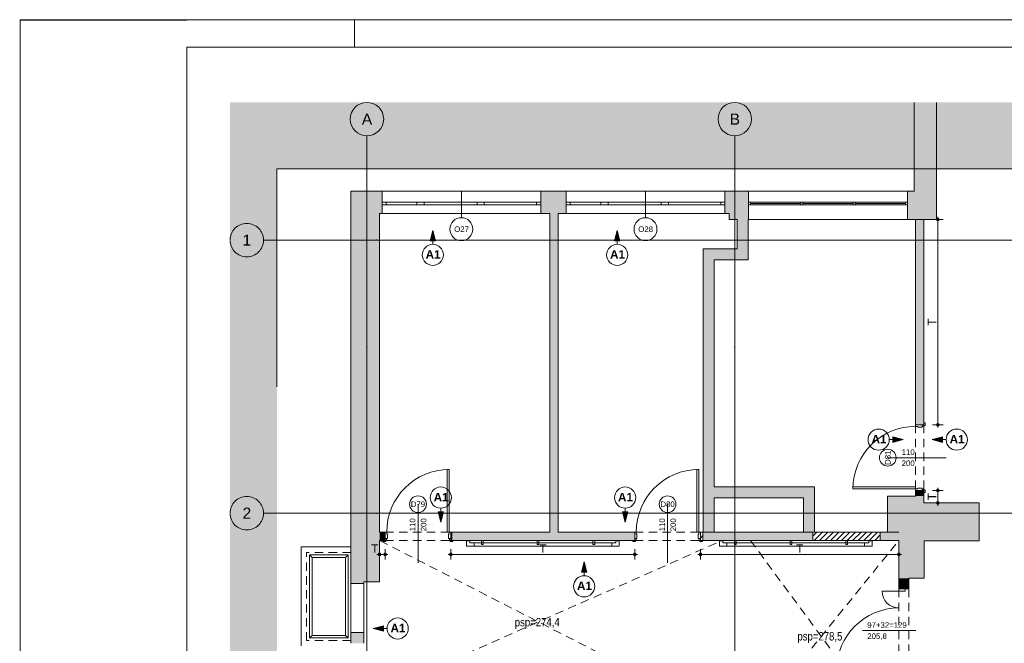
# Paper-space layout 'A-51 WYKOŃCZENIA ŚCIAN - PIĘTRO 6' of a CAD drawing. Header units: millimetres. Extents: x 0 to 420, y 0 to 297.
# Tile 3 of 11: x 0 to 177, y 185 to 297. Entities that reach past the tile are written whole.
import ezdxf
from ezdxf.xclip import XClip

# ---------------------------------------------------------------- set-up
doc = ezdxf.new("R2010")
doc.units = ezdxf.units.MM
doc.header["$MEASUREMENT"] = 0
doc.header["$XCLIPFRAME"] = 0
for name, pattern in [('DASHDOTX2', [1000, 500, -250, 0, -250]), ('Przer. długie kreski', [2.5, 1.5, -1]), ('PRZERYWANA_DU_A', [550, 350, -200])]:
    doc.linetypes.add(name, pattern=pattern)
for name, color, linetype, lineweight in [('0_Nr_pióra__2', 8, 'Continuous', 13), ('A__OKŁADZINY ŚCIAN_Nr_pióra__1', 7, 'Continuous', 20), ('A_Arkusz_Nr_pióra__1', 7, 'Continuous', 20), ('A_ściany proj_Nr_pióra__1', 7, 'Continuous', 20), ('A_ściany_Nr_pióra__1', 7, 'Continuous', 20), ('Drzwi Archicad_Nr_pióra__1', 7, 'Continuous', 20), ('Drzwi Archicad_Nr_pióra__3', 252, 'Continuous', 13), ('FLUID-NP2_Nr_pióra__3', 252, 'Continuous', 13), ('FLUID-NP2_Nr_pióra__5', 250, 'Continuous', 18), ('Okna Archicada_Nr_pióra__3', 252, 'Continuous', 13), ('Znaczniki drzwi Archicada_Nr_pióra__3', 252, 'Continuous', 13), ('Znaczniki okien Archicada_Nr_pióra__3', 252, 'Continuous', 13)]:
    doc.layers.add(name, color=color, linetype=linetype, lineweight=lineweight)
for name, color, linetype in [('A__OKŁADZINY ŚCIAN', 7, 'Continuous'), ('A_podrys', 7, 'Continuous'), ('A_ściany', 7, 'Continuous'), ('A_ściany proj', 7, 'Continuous')]:
    doc.layers.add(name, color=color, linetype=linetype)
for name, color, linetype, lineweight, true_color in [('A__OKŁADZINY ŚCIAN_Nr_pióra__7', 7, 'Continuous', 18, 0x171717), ('A_Arkusz_Nr_pióra__237', 7, 'Continuous', 5, 0x343434), ('A_osie_Nr_pióra__16', 7, 'Continuous', 5, 0x0f0f0f), ('A_osie_Nr_pióra__76', 7, 'Continuous', 5, 0x2d2d2d), ('A_sufit_Nr_pióra__4', 7, 'Continuous', 18, 0x4b4b4b), ('A_ściany_Nr_pióra__10', 7, 'Continuous', 13, 0x4b4b4b), ('A_ściany_Nr_pióra__19', 7, 'Continuous', 5, 0x191919), ('AR ODBOJOPORĘCZ_Nr_pióra__10', 7, 'Continuous', 13, 0x4b4b4b), ('FLUID-NP2_Nr_pióra__14', 7, 'Continuous', 5, 0x1e1e1e), ('Okna Archicada_Nr_pióra__19', 7, 'Continuous', 5, 0x191919)]:
    doc.layers.add(name, color=color, linetype=linetype, lineweight=lineweight, true_color=true_color)
doc.styles.add('STYL_AUTOMATYCZNY_1', font='arial.ttf')
doc.styles.add('STYL_AUTOMATYCZNY_2', font='ARIALN.TTF')
doc.styles.add('STYL_AUTOMATYCZNY_3', font='arial.ttf')
doc.styles.add('STYL_AUTOMATYCZNY_4', font='arial.ttf')
doc.styles.add('STYL_AUTOMATYCZNY_5', font='arial.ttf')
pattern_1 = [(45, (-1581.088, -272.6224), (-0.49497475, 0.49497475), [])]

# ---------------------------------------------------------------- blocks, each defined once
blk = doc.blocks.new('Rysunek_1_1', base_point=(-1581.09, -272.62))
at = {"linetype": 'Continuous', "lineweight": 0, "true_color": 0x484848}
blk.add_hatch(color=251, dxfattribs=at).paths.add_polyline_path([(37.65, 106.45), (46.04, 106.45), (46.04, 270.26), (203.1, 270.26), (203.1, 201.45), (288.1, 201.45), (288.1, 282.16), (37.65, 282.16)])
at = {"layer": 'A__OKŁADZINY ŚCIAN', "linetype": 'Continuous', "lineweight": 0, "true_color": 0x171717}
for points in [[(164.4, 261.14), (164.42, 261.05), (164.47, 260.97), (164.55, 260.91), (164.65, 260.89), (164.74, 260.91), (164.82, 260.97), (164.88, 261.05), (164.9, 261.14), (164.88, 261.24), (164.82, 261.32), (164.74, 261.37), (164.65, 261.39), (164.55, 261.37), (164.47, 261.32), (164.42, 261.24)], [(164.4, 224.31), (164.42, 224.22), (164.47, 224.14), (164.55, 224.08), (164.65, 224.06), (164.74, 224.08), (164.82, 224.14), (164.88, 224.22), (164.9, 224.31), (164.88, 224.41), (164.82, 224.49), (164.74, 224.54), (164.65, 224.56), (164.55, 224.54), (164.47, 224.49), (164.42, 224.41)], [(164.4, 212.51), (164.42, 212.42), (164.47, 212.34), (164.55, 212.28), (164.65, 212.26), (164.74, 212.28), (164.82, 212.34), (164.88, 212.42), (164.9, 212.51), (164.88, 212.61), (164.82, 212.69), (164.74, 212.74), (164.65, 212.76), (164.55, 212.74), (164.47, 212.69), (164.42, 212.61)], [(164.4, 210.29), (164.42, 210.2), (164.47, 210.12), (164.55, 210.06), (164.65, 210.04), (164.74, 210.06), (164.82, 210.12), (164.88, 210.2), (164.9, 210.29), (164.88, 210.39), (164.82, 210.47), (164.74, 210.52), (164.65, 210.54), (164.55, 210.52), (164.47, 210.47), (164.42, 210.39)], [(64.23, 201.06), (64.25, 200.97), (64.3, 200.88), (64.38, 200.83), (64.48, 200.81), (64.57, 200.83), (64.65, 200.88), (64.71, 200.97), (64.73, 201.06), (64.71, 201.16), (64.65, 201.24), (64.57, 201.29), (64.48, 201.31), (64.38, 201.29), (64.3, 201.24), (64.25, 201.16)], [(65.22, 201.06), (65.24, 200.97), (65.3, 200.88), (65.38, 200.83), (65.47, 200.81), (65.57, 200.83), (65.65, 200.88), (65.71, 200.97), (65.72, 201.06), (65.71, 201.16), (65.65, 201.24), (65.57, 201.29), (65.47, 201.31), (65.38, 201.29), (65.3, 201.24), (65.24, 201.16)], [(77.02, 201.06), (77.04, 200.97), (77.1, 200.88), (77.18, 200.83), (77.27, 200.81), (77.37, 200.83), (77.45, 200.88), (77.51, 200.97), (77.52, 201.06), (77.51, 201.16), (77.45, 201.24), (77.37, 201.29), (77.27, 201.31), (77.18, 201.29), (77.1, 201.24), (77.04, 201.16)], [(110.01, 201.06), (110.03, 200.97), (110.09, 200.88), (110.17, 200.83), (110.26, 200.81), (110.36, 200.83), (110.44, 200.88), (110.5, 200.97), (110.51, 201.06), (110.5, 201.16), (110.44, 201.24), (110.36, 201.29), (110.26, 201.31), (110.17, 201.29), (110.09, 201.24), (110.03, 201.16)], [(121.81, 201.06), (121.83, 200.97), (121.89, 200.88), (121.97, 200.83), (122.06, 200.81), (122.16, 200.83), (122.24, 200.88), (122.3, 200.97), (122.31, 201.06), (122.3, 201.16), (122.24, 201.24), (122.16, 201.29), (122.06, 201.31), (121.97, 201.29), (121.89, 201.24), (121.83, 201.16)], [(157.39, 201.06), (157.41, 200.97), (157.47, 200.88), (157.55, 200.83), (157.64, 200.81), (157.74, 200.83), (157.82, 200.88), (157.88, 200.97), (157.89, 201.06), (157.88, 201.16), (157.82, 201.24), (157.74, 201.29), (157.64, 201.31), (157.55, 201.29), (157.47, 201.24), (157.41, 201.16)]]:
    blk.add_hatch(color=250, dxfattribs=at).paths.add_polyline_path(points)
at = {"layer": 'A__OKŁADZINY ŚCIAN', "linetype": 'Continuous', "lineweight": 0, "true_color": 0x000000}
for points in [[(74.03, 259.2), (73.53, 257.33), (74.53, 257.33)], [(107.11, 259.2), (106.61, 257.33), (107.61, 257.33)], [(158.43, 221.65), (156.57, 222.15), (156.57, 221.15)], [(163.64, 221.65), (165.5, 221.15), (165.5, 222.15)], [(75.46, 206.84), (75.96, 208.71), (74.96, 208.71)], [(108.54, 206.84), (109.04, 208.71), (108.04, 208.71)], [(101.18, 199.73), (100.68, 197.87), (101.68, 197.87)], [(63.32, 187.76), (65.18, 187.26), (65.18, 188.26)]]:
    blk.add_hatch(color=18, dxfattribs=at).paths.add_polyline_path(points)
at = {"layer": 'A_ściany', "linetype": 'Continuous', "lineweight": 0, "true_color": 0x000000}
for points in [[(164.4, 282.16), (160.4, 282.16), (160.4, 266.26), (164.4, 261.14)], [(59.34, 266.26), (59.34, 196.16), (64.48, 196.16), (64.48, 262.21)], [(59.34, 266.26), (64.48, 262.21), (64.91, 262.21), (64.91, 266.26)], [(93.41, 266.26), (93.41, 262.21), (97.94, 262.21), (97.94, 266.26)], [(127.2, 266.26), (126.44, 266.26), (126.44, 262.21), (127.2, 262.21)], [(127.2, 266.26), (127.2, 261.14), (130.66, 261.14), (130.66, 266.26)], [(159.22, 266.26), (159.22, 261.14), (164.4, 261.14), (160.4, 266.26)], [(96.51, 205.06), (96.51, 262.21), (95.01, 262.21), (95.01, 205.06)], [(128.64, 261.14), (128.64, 255.9), (130.63, 253.9), (130.63, 261.14)], [(160.66, 224.31), (162.16, 224.31), (162.16, 261.14), (160.66, 261.14)], [(128.64, 255.9), (122.51, 255.9), (124.51, 253.9), (130.63, 253.9)], [(122.51, 255.9), (122.51, 205.06), (124.51, 205.06), (124.51, 253.9)], [(124.51, 211.21), (140.52, 211.21), (142.51, 213.2), (124.51, 213.2)], [(140.52, 211.21), (140.52, 205.07), (142.51, 205.07), (142.51, 213.2)], [(160.66, 211.51), (162.16, 211.51), (162.16, 212.51), (160.66, 212.51)], [(155.61, 211.51), (155.61, 205.06), (157.64, 205.06), (157.64, 196.77), (162.18, 196.77), (162.18, 203.51), (172.06, 203.51), (172.06, 210.29), (162.16, 210.29), (162.16, 211.51)], [(64.48, 205.06), (64.48, 203.56), (65.47, 203.56), (65.47, 205.06)], [(77.47, 205.06), (77.47, 203.56), (110.26, 203.56), (110.26, 205.06)], [(142.21, 205.06), (122.5, 205.06), (122.5, 203.56), (142.21, 203.56)], [(157.64, 205.06), (154.31, 205.06), (154.31, 203.56), (157.64, 203.56)], [(61.64, 196.16), (59.34, 196.16), (59.34, 195.82), (60.64, 195.82), (61.64, 195.82)], [(157.64, 196.77), (157.64, 194.86), (159.44, 194.86), (159.44, 196.77)], [(59.34, 185.1), (61.64, 185.1), (61.64, 187.02), (60.64, 187.02), (59.34, 187.02)]]:
    blk.add_hatch(color=18, dxfattribs=at).paths.add_polyline_path(points)
at = {"layer": 'A_ściany proj', "linetype": 'Continuous', "lineweight": 0, "true_color": 0x000000}
h = blk.add_hatch(dxfattribs=at)
h.set_pattern_fill('bloczki_ceramiczne_0001', color=18, style=0, pattern_type=2)
h.set_pattern_definition(pattern_1)
h.paths.add_polyline_path([(77.27, 203.56), (77.47, 203.56), (77.47, 205.06), (77.27, 205.06)])
h = blk.add_hatch(dxfattribs=at)
h.set_pattern_fill('bloczki_ceramiczne_0001', color=18, style=0, pattern_type=2)
h.set_pattern_definition(pattern_1)
h.paths.add_polyline_path([(122.06, 203.56), (122.5, 203.56), (122.5, 205.06), (122.06, 205.06)])
h = blk.add_hatch(dxfattribs=at)
h.set_pattern_fill('bloczki_ceramiczne_0001', color=18, style=0, pattern_type=2)
h.set_pattern_definition(pattern_1)
h.paths.add_polyline_path([(142.21, 203.56), (154.31, 203.56), (154.31, 205.06), (142.21, 205.06)])
at = {"layer": '0_Nr_pióra__2', "color": 8, "linetype": 'PRZERYWANA_DU_A', "lineweight": 13, "flags": 128}
blk.add_lwpolyline([(288.1, 201.45), (203.1, 201.45), (203.1, 270.26), (46.04, 270.26), (46.04, 106.45)], dxfattribs=at)
at = {"layer": 'A__OKŁADZINY ŚCIAN_Nr_pióra__1', "color": 7, "linetype": 'Continuous', "lineweight": 20}
for p, q in [((74.03, 259.2), (73.53, 257.33)), ((74.03, 259.2), (74.53, 257.33)), ((107.11, 259.2), (106.61, 257.33)), ((107.11, 259.2), (107.61, 257.33)), ((74.53, 257.33), (73.53, 257.33)), ((74.03, 256.7), (74.03, 257.33)), ((107.61, 257.33), (106.61, 257.33)), ((107.11, 256.7), (107.11, 257.33)), ((155.93, 221.65), (156.57, 221.65)), ((156.57, 221.15), (156.57, 222.15)), ((158.43, 221.65), (156.57, 222.15)), ((158.43, 221.65), (156.57, 221.15)), ((163.64, 221.65), (165.5, 222.15)), ((163.64, 221.65), (165.5, 221.15)), ((165.5, 222.15), (165.5, 221.15)), ((166.14, 221.65), (165.5, 221.65)), ((74.96, 208.71), (75.96, 208.71)), ((75.46, 206.84), (74.96, 208.71)), ((75.46, 209.34), (75.46, 208.71)), ((75.46, 206.84), (75.96, 208.71)), ((108.04, 208.71), (109.04, 208.71)), ((108.54, 206.84), (108.04, 208.71)), ((108.54, 209.34), (108.54, 208.71)), ((108.54, 206.84), (109.04, 208.71)), ((101.18, 199.73), (100.68, 197.87)), ((101.18, 199.73), (101.68, 197.87)), ((101.68, 197.87), (100.68, 197.87)), ((101.18, 197.23), (101.18, 197.87)), ((63.32, 187.76), (65.18, 188.26)), ((63.32, 187.76), (65.18, 187.26)), ((65.18, 188.26), (65.18, 187.26)), ((65.82, 187.76), (65.18, 187.76))]:
    blk.add_line(p, q, dxfattribs=at)
for centre in [(74.03, 254.8), (107.11, 254.8), (154.03, 221.65), (168.04, 221.65), (75.46, 211.25), (108.54, 211.25), (101.18, 195.33), (67.72, 187.76)]:
    blk.add_circle(centre, 1.9, dxfattribs=at)
at = {"layer": 'A__OKŁADZINY ŚCIAN_Nr_pióra__7', "color": 250, "linetype": 'Continuous', "lineweight": 18, "true_color": 0x171717}
for p, q in [((164.65, 261.39), (164.65, 261.64)), ((164.4, 261.14), (163.71, 261.14)), ((164.65, 224.56), (164.65, 260.89)), ((165.58, 261.14), (164.9, 261.14)), ((164.4, 224.31), (163.71, 224.31)), ((164.65, 223.81), (164.65, 224.06)), ((165.58, 224.31), (164.9, 224.31)), ((164.4, 212.51), (163.71, 212.51)), ((164.65, 212.76), (164.65, 213.01)), ((164.65, 210.54), (164.65, 212.26)), ((165.58, 212.51), (164.9, 212.51)), ((164.4, 210.29), (163.71, 210.29)), ((165.58, 210.29), (164.9, 210.29)), ((164.65, 209.79), (164.65, 210.04)), ((64.48, 201.31), (64.48, 202)), ((65.47, 201.31), (65.47, 202)), ((77.27, 201.31), (77.27, 202)), ((110.26, 201.31), (110.26, 202)), ((122.06, 201.31), (122.06, 202)), ((157.64, 201.31), (157.64, 202)), ((63.98, 201.06), (64.23, 201.06)), ((64.48, 200.12), (64.48, 200.81)), ((64.73, 201.06), (65.22, 201.06)), ((65.47, 200.12), (65.47, 200.81)), ((65.72, 201.06), (65.97, 201.06)), ((76.77, 201.06), (77.02, 201.06)), ((77.27, 200.12), (77.27, 200.81)), ((77.52, 201.06), (110.01, 201.06)), ((110.26, 200.12), (110.26, 200.81)), ((110.51, 201.06), (110.76, 201.06)), ((121.56, 201.06), (121.81, 201.06)), ((122.06, 200.12), (122.06, 200.81)), ((122.31, 201.06), (157.39, 201.06)), ((157.64, 200.12), (157.64, 200.81)), ((157.89, 201.06), (158.14, 201.06))]:
    blk.add_line(p, q, dxfattribs=at)
for centre in [(164.65, 261.14), (164.65, 224.31), (164.65, 212.51), (164.65, 210.29), (64.48, 201.06), (65.47, 201.06), (77.27, 201.06), (110.26, 201.06), (122.06, 201.06), (157.64, 201.06)]:
    blk.add_circle(centre, 0.25, dxfattribs=at)
at = {"layer": 'A_osie_Nr_pióra__16', "color": 250, "linetype": 'DASHDOTX2', "lineweight": 5, "true_color": 0x0f0f0f}
for p, q in [((62.21, 238.27), (62.21, 276.16)), ((128.21, 238.27), (128.21, 276.16)), ((63.9, 257.45), (43.65, 257.45)), ((288.1, 257.45), (63.9, 257.45)), ((63.9, 257.45), (63.9, 257.45)), ((62.21, 238.27), (62.21, 106.45)), ((128.21, 238.27), (128.21, 106.45)), ((63.9, 208.45), (43.65, 208.45)), ((288.1, 208.45), (63.9, 208.45)), ((63.9, 208.45), (63.9, 208.45))]:
    blk.add_line(p, q, dxfattribs=at)
for p in [(63.9, 257.45), (62.21, 238.27), (62.21, 238.27), (128.21, 238.27), (128.21, 238.27), (63.9, 208.45)]:
    blk.add_point(p, dxfattribs=at)
at = {"layer": 'A_osie_Nr_pióra__76', "color": 250, "linetype": 'Continuous', "lineweight": 5, "true_color": 0x2d2d2d}
for centre in [(62.21, 279.16), (128.21, 279.16), (40.65, 257.45), (40.65, 208.45)]:
    blk.add_circle(centre, 3, dxfattribs=at)
at = {"layer": 'A_sufit_Nr_pióra__4', "color": 251, "linetype": 'Przer. długie kreski', "lineweight": 18, "true_color": 0x4b4b4b}
for p, q in [((64.04, 176.13), (125.96, 203.56)), ((125.96, 172.03), (64.48, 203.56)), ((131.02, 170.61), (157.64, 203.56)), ((131.02, 203.56), (155.34, 170.61))]:
    blk.add_line(p, q, dxfattribs=at)
at = {"layer": 'A_ściany proj_Nr_pióra__1', "color": 7, "linetype": 'Continuous', "lineweight": 20, "flags": 128}
for points in [[(77.47, 205.06), (77.27, 205.06)], [(77.27, 205.06), (77.27, 203.56)], [(77.47, 203.56), (77.47, 205.06)], [(122.5, 205.06), (122.06, 205.06)], [(122.06, 205.06), (122.06, 203.56)], [(122.5, 203.56), (122.5, 205.06)], [(154.31, 205.06), (142.21, 205.06)], [(142.21, 205.06), (142.21, 203.56)], [(154.31, 203.56), (154.31, 205.06)], [(77.27, 203.56), (77.47, 203.56)], [(122.06, 203.56), (122.5, 203.56)], [(142.21, 203.56), (154.31, 203.56)]]:
    blk.add_lwpolyline(points, dxfattribs=at)
at = {"layer": 'A_ściany_Nr_pióra__1', "color": 7, "linetype": 'Continuous', "lineweight": 20}
for p, q in [((64.91, 266.26), (64.91, 264.26)), ((93.41, 266.26), (93.41, 264.26)), ((97.94, 266.26), (97.94, 264.26)), ((126.44, 266.26), (126.44, 264.26)), ((130.66, 261.14), (130.66, 266.26)), ((159.22, 261.14), (159.22, 266.26)), ((64.91, 264.26), (64.91, 263.76)), ((64.91, 263.76), (64.91, 262.21)), ((93.41, 264.26), (93.41, 263.76)), ((93.41, 263.76), (93.41, 262.21)), ((97.94, 264.26), (97.94, 263.76)), ((97.94, 263.76), (97.94, 262.21)), ((126.44, 264.26), (126.44, 263.76)), ((126.44, 263.76), (126.44, 262.21)), ((162.16, 224.31), (162.16, 224.68)), ((160.66, 224.31), (161.81, 224.31)), ((161.81, 224.31), (162.16, 224.31)), ((160.66, 212.51), (161.81, 212.51)), ((161.81, 212.51), (162.16, 212.51)), ((162.16, 212.51), (162.16, 212.14)), ((65.47, 205.06), (65.47, 203.91)), ((77.27, 205.06), (77.27, 203.91)), ((110.26, 205.06), (110.26, 203.91)), ((122.06, 205.06), (122.06, 203.91)), ((65.47, 203.56), (65.1, 203.56)), ((65.47, 203.91), (65.47, 203.56)), ((77.27, 203.91), (77.27, 203.56)), ((77.27, 203.56), (77.64, 203.56)), ((110.26, 203.56), (109.89, 203.56)), ((110.26, 203.91), (110.26, 203.56)), ((122.06, 203.91), (122.06, 203.56)), ((122.06, 203.56), (122.43, 203.56)), ((60.64, 195.82), (59.34, 195.82)), ((60.64, 195.82), (61.64, 195.82)), ((157.64, 194.86), (157.64, 195.23)), ((157.64, 194.86), (158.79, 194.86)), ((158.79, 194.86), (159.44, 194.86)), ((159.44, 194.86), (159.44, 195.23)), ((60.64, 187.02), (59.34, 187.02)), ((60.64, 187.02), (61.64, 187.02))]:
    blk.add_line(p, q, dxfattribs=at)
at = {"layer": 'A_ściany_Nr_pióra__1', "color": 7, "linetype": 'Continuous', "lineweight": 20, "flags": 128}
for points in [[(160.4, 282.16), (160.4, 266.26)], [(164.4, 261.14), (164.4, 282.16)], [(59.34, 266.26), (59.34, 196.16)], [(64.91, 266.26), (59.34, 266.26)], [(97.94, 266.26), (93.41, 266.26)], [(127.2, 266.26), (126.44, 266.26)], [(130.66, 266.26), (127.2, 266.26)], [(160.4, 266.26), (159.22, 266.26)], [(64.48, 205.06), (64.48, 262.21)], [(64.48, 262.21), (64.91, 262.21)], [(93.41, 262.21), (95.01, 262.21)], [(95.01, 262.21), (95.01, 205.06)], [(96.51, 262.21), (97.94, 262.21)], [(96.51, 205.06), (96.51, 262.21)], [(126.44, 262.21), (127.2, 262.21)], [(127.2, 262.21), (127.2, 261.14)], [(127.2, 261.14), (128.64, 261.14)], [(128.64, 261.14), (128.64, 255.9)], [(130.63, 261.14), (130.66, 261.14)], [(130.63, 253.9), (130.63, 261.14)], [(159.22, 261.14), (164.4, 261.14)], [(162.16, 261.14), (160.66, 261.14)], [(160.66, 261.14), (160.66, 224.31)], [(162.16, 224.31), (162.16, 261.14)], [(128.64, 255.9), (122.51, 255.9)], [(122.51, 255.9), (122.51, 205.06)], [(124.51, 253.9), (130.63, 253.9)], [(124.51, 213.2), (124.51, 253.9)], [(142.51, 213.2), (124.51, 213.2)], [(142.51, 205.07), (142.51, 213.2)], [(160.66, 212.51), (160.66, 211.51)], [(162.16, 211.51), (162.16, 212.51)], [(124.51, 211.21), (140.52, 211.21)], [(124.51, 205.06), (124.51, 211.21)], [(140.52, 211.21), (140.52, 205.07)], [(155.61, 211.51), (155.61, 205.06)], [(160.66, 211.51), (155.61, 211.51)], [(162.16, 210.29), (162.16, 211.51)], [(172.06, 210.29), (162.16, 210.29)], [(172.06, 203.51), (172.06, 210.29)], [(65.47, 205.06), (64.48, 205.06)], [(95.01, 205.06), (77.47, 205.06)], [(77.47, 205.06), (77.47, 203.56)], [(110.26, 205.06), (96.51, 205.06)], [(142.21, 205.06), (122.5, 205.06)], [(122.5, 205.06), (122.5, 203.56)], [(122.51, 205.06), (124.51, 205.06)], [(140.52, 205.07), (142.51, 205.07)], [(142.21, 203.56), (142.21, 205.06)], [(157.64, 205.06), (154.31, 205.06)], [(154.31, 205.06), (154.31, 203.56)], [(155.61, 205.06), (157.64, 205.06)], [(64.48, 196.16), (64.48, 203.56)], [(64.48, 203.56), (65.47, 203.56)], [(77.47, 203.56), (110.26, 203.56)], [(122.5, 203.56), (142.21, 203.56)], [(154.31, 203.56), (157.64, 203.56)], [(157.64, 203.56), (157.64, 196.77)], [(162.18, 196.77), (162.18, 203.51)], [(162.18, 203.51), (172.06, 203.51)], [(59.34, 196.16), (59.34, 195.82)], [(61.64, 195.82), (61.64, 196.16)], [(61.64, 196.16), (64.48, 196.16)], [(157.64, 196.77), (157.64, 194.86)], [(159.44, 194.86), (159.44, 196.77)], [(159.44, 196.77), (162.18, 196.77)], [(59.34, 187.02), (59.34, 185.1)], [(61.64, 185.1), (61.64, 187.02)]]:
    blk.add_lwpolyline(points, dxfattribs=at)
at = {"layer": 'A_ściany_Nr_pióra__10', "color": 251, "linetype": 'Continuous', "lineweight": 13, "true_color": 0x4b4b4b}
for p in [(59.34, 202.42), (50.38, 184.62)]:
    blk.add_line(p, (50.38, 202.42), dxfattribs=at)
at = {"layer": 'A_ściany_Nr_pióra__10', "color": 251, "linetype": 'Przer. długie kreski', "lineweight": 13, "true_color": 0x4b4b4b}
for p, q in [((59.34, 201.42), (51.38, 201.42)), ((51.38, 185.62), (51.38, 201.42)), ((157.64, 194.86), (157.64, 179.92)), ((159.44, 194.86), (159.44, 179.92)), ((59.34, 185.62), (51.38, 185.62))]:
    blk.add_line(p, q, dxfattribs=at)
at = {"layer": 'A_ściany_Nr_pióra__19', "color": 250, "linetype": 'Continuous', "lineweight": 5, "true_color": 0x191919}
for p, q in [((159.22, 266.26), (130.66, 266.26)), ((130.66, 261.14), (159.22, 261.14))]:
    blk.add_line(p, q, dxfattribs=at)
at = {"layer": 'AR ODBOJOPORĘCZ_Nr_pióra__10', "color": 251, "linetype": 'Continuous', "lineweight": 13, "true_color": 0x4b4b4b}
for p, q in [((80.07, 203.46), (80.07, 202.56)), ((80.07, 203.46), (80.67, 203.46)), ((80.07, 203.46), (80.07, 202.56)), ((80.67, 203.46), (80.67, 203.16)), ((82.77, 203.56), (83.07, 203.56)), ((82.77, 202.83), (82.77, 203.56)), ((83.07, 202.83), (83.07, 203.56)), ((92.77, 202.83), (92.77, 203.56)), ((92.77, 203.56), (93.07, 203.56)), ((93.07, 202.83), (93.07, 203.56)), ((102.77, 202.83), (102.77, 203.56)), ((102.77, 203.56), (103.07, 203.56)), ((103.07, 202.83), (103.07, 203.56)), ((106.88, 203.46), (106.88, 203.16)), ((107.47, 203.46), (106.88, 203.46)), ((107.47, 203.46), (107.47, 202.56)), ((107.47, 203.46), (107.47, 202.56)), ((125.45, 203.46), (125.45, 202.56)), ((125.45, 203.46), (126.05, 203.46)), ((125.45, 203.46), (125.45, 202.56)), ((126.05, 203.46), (126.05, 203.16)), ((128.15, 203.56), (128.45, 203.56)), ((128.15, 202.83), (128.15, 203.56)), ((128.45, 202.83), (128.45, 203.56)), ((138.15, 202.83), (138.15, 203.56)), ((138.15, 203.56), (138.45, 203.56)), ((138.45, 202.83), (138.45, 203.56)), ((148.15, 202.83), (148.15, 203.56)), ((148.15, 203.56), (148.45, 203.56)), ((148.45, 202.83), (148.45, 203.56)), ((152.26, 203.46), (152.26, 203.16)), ((152.85, 203.46), (152.26, 203.46)), ((152.85, 203.46), (152.85, 202.56)), ((152.85, 203.46), (152.85, 202.56)), ((80.07, 202.56), (107.47, 202.56)), ((80.07, 202.56), (107.47, 202.56)), ((80.67, 203.16), (106.88, 203.16)), ((81.42, 203.16), (81.42, 202.56)), ((82.77, 202.83), (83.07, 202.83)), ((92.77, 202.83), (93.07, 202.83)), ((102.77, 202.83), (103.07, 202.83)), ((106.12, 203.16), (106.12, 202.56)), ((125.45, 202.56), (152.85, 202.56)), ((125.45, 202.56), (152.85, 202.56)), ((126.05, 203.16), (152.26, 203.16)), ((126.8, 203.16), (126.8, 202.56)), ((128.15, 202.83), (128.45, 202.83)), ((138.15, 202.83), (138.45, 202.83)), ((148.15, 202.83), (148.45, 202.83)), ((151.5, 203.16), (151.5, 202.56))]:
    blk.add_line(p, q, dxfattribs=at)
at = {"layer": 'Drzwi Archicad_Nr_pióra__1', "color": 7, "linetype": 'Continuous', "lineweight": 20}
for p, q in [((157.64, 194.46), (154.63, 194.46)), ((157.64, 194.86), (157.64, 195.23)), ((157.64, 194.86), (157.64, 195.23)), ((157.64, 194.46), (157.64, 194.86)), ((157.64, 194.86), (158.79, 194.86)), ((157.64, 194.86), (158.79, 194.86)), ((157.64, 194.86), (158.79, 194.86)), ((158.79, 194.46), (157.64, 194.46)), ((158.79, 194.86), (158.79, 194.46)), ((158.79, 194.86), (159.44, 194.86)), ((158.79, 194.86), (159.44, 194.86)), ((159.44, 194.86), (159.44, 195.23)), ((159.44, 194.86), (159.44, 195.23))]:
    blk.add_line(p, q, dxfattribs=at)
for centre, radius, start, end in [((157.64, 194.46), 3.01, 180, 270), ((157.64, 180.32), 11.13, 90, 180)]:
    blk.add_arc(centre, radius, start, end, dxfattribs=at)
at = {"layer": 'Drzwi Archicad_Nr_pióra__3', "color": 252, "linetype": 'Continuous', "lineweight": 13}
for p, q in [((162.35, 224.68), (162.16, 224.68)), ((162.16, 224.68), (162.16, 224.18)), ((162.16, 224.31), (162.16, 224.68)), ((162.16, 224.31), (162.16, 224.68)), ((162.35, 224.18), (162.35, 224.68)), ((160.66, 224.03), (160.66, 224.31)), ((160.66, 224.31), (161.81, 224.31)), ((160.66, 224.31), (161.81, 224.31)), ((160.66, 224.31), (161.81, 224.31)), ((161.06, 224.03), (160.66, 224.03)), ((161.06, 223.91), (161.06, 224.03)), ((161.81, 223.91), (161.06, 223.91)), ((162.16, 224.31), (161.81, 224.31)), ((161.81, 224.31), (161.81, 224.06)), ((161.81, 224.31), (161.81, 223.91)), ((161.81, 224.31), (162.16, 224.31)), ((161.81, 224.31), (162.16, 224.31)), ((161.81, 224.06), (162.16, 224.06)), ((162.16, 224.06), (162.16, 224.31)), ((162.16, 224.18), (162.35, 224.18)), ((76.59, 205.06), (76.59, 216.3)), ((76.59, 216.3), (76.99, 216.3)), ((76.99, 216.3), (76.99, 205.06)), ((121.38, 205.06), (121.38, 216.3)), ((121.38, 216.3), (121.78, 216.3)), ((121.78, 216.3), (121.78, 205.06)), ((160.66, 213.19), (149.42, 213.19)), ((149.42, 213.19), (149.42, 212.79)), ((149.42, 212.79), (160.66, 212.79)), ((160.66, 212.79), (160.66, 213.19)), ((160.66, 212.51), (160.66, 212.79)), ((160.66, 212.79), (161.06, 212.79)), ((161.81, 212.51), (160.66, 212.51)), ((160.66, 212.51), (161.81, 212.51)), ((160.66, 212.51), (161.81, 212.51)), ((161.06, 212.79), (161.06, 212.91)), ((161.06, 212.91), (161.81, 212.91)), ((161.81, 212.91), (161.81, 212.51)), ((162.16, 212.76), (161.81, 212.76)), ((161.81, 212.76), (161.81, 212.51)), ((161.81, 212.51), (162.16, 212.51)), ((161.81, 212.51), (162.16, 212.51)), ((161.81, 212.51), (162.16, 212.51)), ((162.16, 212.51), (162.16, 212.76)), ((162.16, 212.64), (162.16, 212.14)), ((162.35, 212.64), (162.16, 212.64)), ((162.16, 212.51), (162.16, 212.14)), ((162.16, 212.51), (162.16, 212.14)), ((162.16, 212.14), (162.35, 212.14)), ((162.35, 212.14), (162.35, 212.64)), ((65.75, 205.06), (65.47, 205.06)), ((65.47, 205.06), (65.47, 203.91)), ((65.47, 205.06), (65.47, 203.91)), ((65.47, 205.06), (65.47, 203.91)), ((65.75, 204.66), (65.75, 205.06)), ((76.99, 205.06), (76.59, 205.06)), ((77.27, 205.06), (76.99, 205.06)), ((76.99, 205.06), (76.99, 204.66)), ((77.27, 203.91), (77.27, 205.06)), ((77.27, 205.06), (77.27, 203.91)), ((77.27, 205.06), (77.27, 203.91)), ((110.54, 205.06), (110.26, 205.06)), ((110.26, 205.06), (110.26, 203.91)), ((110.26, 205.06), (110.26, 203.91)), ((110.26, 205.06), (110.26, 203.91)), ((110.54, 204.66), (110.54, 205.06)), ((121.78, 205.06), (121.38, 205.06)), ((122.06, 205.06), (121.78, 205.06)), ((121.78, 205.06), (121.78, 204.66)), ((122.06, 203.91), (122.06, 205.06)), ((122.06, 205.06), (122.06, 203.91)), ((122.06, 205.06), (122.06, 203.91)), ((65.1, 203.37), (65.1, 203.56)), ((65.1, 203.56), (65.6, 203.56)), ((65.47, 203.56), (65.1, 203.56)), ((65.47, 203.56), (65.1, 203.56)), ((65.6, 203.37), (65.1, 203.37)), ((65.47, 203.56), (65.47, 203.91)), ((65.47, 203.91), (65.72, 203.91)), ((65.47, 203.91), (65.87, 203.91)), ((65.47, 203.91), (65.47, 203.56)), ((65.47, 203.91), (65.47, 203.56)), ((65.72, 203.56), (65.47, 203.56)), ((65.6, 203.56), (65.6, 203.37)), ((65.72, 203.91), (65.72, 203.56)), ((65.87, 204.66), (65.75, 204.66)), ((65.87, 203.91), (65.87, 204.66)), ((76.99, 204.66), (76.87, 204.66)), ((76.87, 204.66), (76.87, 203.91)), ((76.87, 203.91), (77.27, 203.91)), ((77.02, 203.56), (77.02, 203.91)), ((77.02, 203.91), (77.27, 203.91)), ((77.27, 203.56), (77.02, 203.56)), ((77.14, 203.56), (77.64, 203.56)), ((77.14, 203.37), (77.14, 203.56)), ((77.64, 203.37), (77.14, 203.37)), ((77.27, 203.91), (77.27, 203.56)), ((77.27, 203.91), (77.27, 203.56)), ((77.27, 203.91), (77.27, 203.56)), ((77.27, 203.56), (77.64, 203.56)), ((77.27, 203.56), (77.64, 203.56)), ((77.64, 203.56), (77.64, 203.37)), ((109.89, 203.37), (109.89, 203.56)), ((109.89, 203.56), (110.39, 203.56)), ((110.26, 203.56), (109.89, 203.56)), ((110.26, 203.56), (109.89, 203.56)), ((110.39, 203.37), (109.89, 203.37)), ((110.26, 203.56), (110.26, 203.91)), ((110.26, 203.91), (110.51, 203.91)), ((110.26, 203.91), (110.66, 203.91)), ((110.26, 203.91), (110.26, 203.56)), ((110.26, 203.91), (110.26, 203.56)), ((110.51, 203.56), (110.26, 203.56)), ((110.39, 203.56), (110.39, 203.37)), ((110.51, 203.91), (110.51, 203.56)), ((110.66, 204.66), (110.54, 204.66)), ((110.66, 203.91), (110.66, 204.66)), ((121.78, 204.66), (121.66, 204.66)), ((121.66, 204.66), (121.66, 203.91)), ((121.66, 203.91), (122.06, 203.91)), ((121.81, 203.56), (121.81, 203.91)), ((121.81, 203.91), (122.06, 203.91)), ((122.06, 203.56), (121.81, 203.56)), ((121.93, 203.56), (122.43, 203.56)), ((121.93, 203.37), (121.93, 203.56)), ((122.43, 203.37), (121.93, 203.37)), ((122.06, 203.91), (122.06, 203.56)), ((122.06, 203.91), (122.06, 203.56)), ((122.06, 203.91), (122.06, 203.56)), ((122.06, 203.56), (122.43, 203.56)), ((122.06, 203.56), (122.43, 203.56)), ((122.43, 203.56), (122.43, 203.37))]:
    blk.add_line(p, q, dxfattribs=at)
at = {"layer": 'Drzwi Archicad_Nr_pióra__3', "color": 252, "linetype": 'Przer. długie kreski', "lineweight": 13}
for p, q in [((160.66, 224.31), (160.66, 212.51)), ((162.16, 224.31), (162.16, 212.51)), ((65.47, 205.06), (77.27, 205.06)), ((110.26, 205.06), (122.06, 205.06)), ((65.47, 203.56), (77.27, 203.56)), ((110.26, 203.56), (122.06, 203.56))]:
    blk.add_line(p, q, dxfattribs=at)
at = {"layer": 'Drzwi Archicad_Nr_pióra__3', "color": 252, "linetype": 'Continuous', "lineweight": 13}
for centre in [(160.66, 212.79), (76.99, 205.06), (121.78, 205.06)]:
    blk.add_arc(centre, 11.24, 90, 180, dxfattribs=at)
at = {"layer": 'FLUID-NP2_Nr_pióra__14', "color": 250, "linetype": 'Continuous', "lineweight": 5, "true_color": 0x1e1e1e}
for p, q in [((51.91, 200.97), (58.81, 200.97)), ((51.91, 186.07), (51.91, 200.97)), ((58.81, 200.97), (58.81, 186.07)), ((58.81, 186.07), (51.91, 186.07))]:
    blk.add_line(p, q, dxfattribs=at)
at = {"layer": 'FLUID-NP2_Nr_pióra__3', "color": 252, "linetype": 'Continuous', "lineweight": 13}
for p, q in [((52.36, 200.52), (58.36, 200.52)), ((52.36, 200.52), (58.36, 200.52)), ((58.36, 200.52), (58.36, 186.52)), ((58.36, 200.52), (58.36, 186.52))]:
    blk.add_line(p, q, dxfattribs=at)
at = {"layer": 'FLUID-NP2_Nr_pióra__5', "color": 250, "linetype": 'Continuous', "lineweight": 18}
for p, q in [((51.91, 200.97), (52.36, 200.52)), ((58.36, 200.52), (52.36, 200.52)), ((52.36, 200.52), (52.36, 186.52)), ((58.81, 200.97), (58.36, 200.52)), ((58.36, 186.52), (58.36, 200.52)), ((51.91, 186.07), (52.36, 186.52)), ((52.36, 186.52), (58.36, 186.52)), ((58.36, 186.52), (58.81, 186.07))]:
    blk.add_line(p, q, dxfattribs=at)
at = {"layer": 'Okna Archicada_Nr_pióra__19', "color": 250, "linetype": 'Continuous', "lineweight": 5, "true_color": 0x191919}
for p, q in [((130.66, 263.76), (130.66, 264.26)), ((130.66, 264.26), (159.22, 264.26)), ((159.22, 263.76), (130.66, 263.76)), ((131.06, 264.26), (131.06, 263.76)), ((140.05, 264.01), (131.06, 264.01)), ((140.05, 264.26), (140.05, 263.76)), ((140.45, 264.26), (140.45, 263.76)), ((149.44, 264.01), (140.45, 264.01)), ((149.44, 264.26), (149.44, 263.76)), ((149.84, 264.26), (149.84, 263.76)), ((158.82, 264.01), (149.84, 264.01)), ((158.82, 264.26), (158.82, 263.76)), ((159.22, 264.26), (159.22, 263.76)), ((60.64, 195.82), (59.34, 195.82)), ((59.34, 187.02), (59.34, 195.82)), ((60.64, 195.82), (61.64, 195.82)), ((61.64, 187.02), (61.64, 195.82)), ((60.64, 187.02), (59.34, 187.02)), ((60.64, 187.02), (61.64, 187.02))]:
    blk.add_line(p, q, dxfattribs=at)
at = {"layer": 'Okna Archicada_Nr_pióra__3', "color": 252, "linetype": 'Continuous', "lineweight": 13}
for p, q in [((64.91, 266.26), (93.41, 266.26)), ((64.91, 266.26), (64.91, 264.26)), ((93.41, 266.26), (93.41, 264.26)), ((97.94, 266.26), (126.44, 266.26)), ((97.94, 266.26), (97.94, 264.26)), ((126.44, 266.26), (126.44, 264.26)), ((64.91, 264.26), (65.66, 264.26)), ((64.91, 264.26), (64.91, 263.76)), ((64.91, 264.26), (64.91, 263.76)), ((65.66, 263.76), (64.91, 263.76)), ((64.91, 263.76), (64.91, 262.21)), ((65.66, 264.26), (65.66, 263.76)), ((65.66, 264.26), (71.16, 264.26)), ((71.16, 263.76), (65.66, 263.76)), ((71.16, 263.76), (71.16, 264.26)), ((71.16, 264.26), (71.81, 264.26)), ((71.81, 263.76), (71.16, 263.76)), ((71.81, 264.26), (72.46, 264.26)), ((72.46, 263.76), (71.81, 263.76)), ((72.46, 264.26), (72.46, 263.76)), ((72.46, 264.26), (81.96, 264.26)), ((81.96, 263.76), (72.46, 263.76)), ((81.96, 263.76), (81.96, 264.26)), ((81.96, 264.26), (82.61, 264.26)), ((82.61, 263.76), (81.96, 263.76)), ((82.61, 264.26), (83.26, 264.26)), ((83.26, 263.76), (82.61, 263.76)), ((83.26, 264.26), (83.26, 263.76)), ((83.26, 264.26), (92.66, 264.26)), ((92.66, 263.76), (83.26, 263.76)), ((92.66, 263.76), (92.66, 264.26)), ((92.66, 264.26), (93.41, 264.26)), ((93.41, 263.76), (92.66, 263.76)), ((93.41, 264.26), (93.41, 263.76)), ((93.41, 264.26), (93.41, 263.76)), ((93.41, 263.76), (93.41, 262.21)), ((97.94, 264.26), (98.69, 264.26)), ((97.94, 264.26), (97.94, 263.76)), ((97.94, 264.26), (97.94, 263.76)), ((98.69, 263.76), (97.94, 263.76)), ((97.94, 263.76), (97.94, 262.21)), ((98.69, 264.26), (98.69, 263.76)), ((98.69, 264.26), (104.19, 264.26)), ((104.19, 263.76), (98.69, 263.76)), ((104.19, 263.76), (104.19, 264.26)), ((104.19, 264.26), (104.84, 264.26)), ((104.84, 263.76), (104.19, 263.76)), ((104.84, 264.26), (105.49, 264.26)), ((105.49, 263.76), (104.84, 263.76)), ((105.49, 264.26), (105.49, 263.76)), ((105.49, 264.26), (114.99, 264.26)), ((114.99, 263.76), (105.49, 263.76)), ((114.99, 263.76), (114.99, 264.26)), ((114.99, 264.26), (115.64, 264.26)), ((115.64, 263.76), (114.99, 263.76)), ((115.64, 264.26), (116.29, 264.26)), ((116.29, 263.76), (115.64, 263.76)), ((116.29, 264.26), (116.29, 263.76)), ((116.29, 264.26), (125.69, 264.26)), ((125.69, 263.76), (116.29, 263.76)), ((125.69, 263.76), (125.69, 264.26)), ((125.69, 264.26), (126.44, 264.26)), ((126.44, 263.76), (125.69, 263.76)), ((126.44, 264.26), (126.44, 263.76)), ((126.44, 264.26), (126.44, 263.76)), ((126.44, 263.76), (126.44, 262.21)), ((64.91, 262.21), (93.41, 262.21)), ((97.94, 262.21), (126.44, 262.21))]:
    blk.add_line(p, q, dxfattribs=at)
at = {"layer": 'Znaczniki drzwi Archicada_Nr_pióra__3', "color": 252, "linetype": 'Continuous', "lineweight": 13}
for p, q in [((155.66, 218.41), (166.16, 218.41)), ((71.37, 210.06), (71.37, 199.56)), ((116.16, 210.06), (116.16, 199.56)), ((151.15, 187.39), (160.67, 187.39))]:
    blk.add_line(p, q, dxfattribs=at)
at = {"layer": 'Znaczniki drzwi Archicada_Nr_pióra__3', "color": 252, "linetype": 'Continuous', "lineweight": 13, "flags": 128}
for points in [[(155.66, 219.91, 1), (155.66, 216.91, 1)], [(72.87, 210.06, 1), (69.87, 210.06, 1)], [(117.66, 210.06, 1), (114.66, 210.06, 1)]]:
    blk.add_lwpolyline(points, format="xyb", close=True, dxfattribs=at)
at = {"layer": 'Znaczniki okien Archicada_Nr_pióra__3', "color": 252, "linetype": 'Continuous', "lineweight": 13}
for p, q in [((79.16, 261.47), (79.16, 266.26)), ((112.19, 261.47), (112.19, 266.26))]:
    blk.add_line(p, q, dxfattribs=at)
for centre, start, end in [((79.16, 259.41), 0, 180), ((112.19, 259.41), 0, 180), ((79.16, 259.41), 180, 0), ((112.19, 259.41), 180, 0)]:
    blk.add_arc(centre, 2.06, start, end, dxfattribs=at)
at = {"layer": 'A__OKŁADZINY ŚCIAN_Nr_pióra__1', "color": 7, "linetype": 'Continuous', "lineweight": 20, "char_height": 1.5, "attachment_point": 4, "style": 'STYL_AUTOMATYCZNY_3'}
for insert in [(72.74, 254.88), (105.83, 254.88), (152.75, 221.74), (166.76, 221.74), (74.18, 211.33), (107.26, 211.33), (99.9, 195.42), (66.44, 187.85)]:
    blk.add_mtext('\\A1;{\\pql;\\fArial|b1|i0|c238|p0;\\W1.000000;A1}', dxfattribs=dict(at, insert=insert))
at = {"layer": 'A__OKŁADZINY ŚCIAN_Nr_pióra__7', "color": 250, "linetype": 'Continuous', "lineweight": 18, "true_color": 0x171717, "char_height": 1.5, "width": 1.2566, "attachment_point": 7, "rotation": 90, "style": 'STYL_AUTOMATYCZNY_5'}
for insert in [(164.35, 242.1), (164.35, 210.77)]:
    blk.add_mtext('\\A1;{\\pql;\\fArial|b0|i0|c238|p0;\\W1.000000;T}', dxfattribs=dict(at, insert=insert))
at = {"layer": 'A__OKŁADZINY ŚCIAN_Nr_pióra__7', "color": 250, "linetype": 'Continuous', "lineweight": 18, "true_color": 0x171717, "char_height": 1.5, "width": 1.2566, "attachment_point": 7, "style": 'STYL_AUTOMATYCZNY_5'}
for insert in [(62.97, 201.36), (93.14, 201.36), (139.23, 201.36)]:
    blk.add_mtext('\\A1;{\\pql;\\fArial|b0|i0|c238|p0;\\W1.000000;T}', dxfattribs=dict(at, insert=insert))
at = {"layer": 'A_osie_Nr_pióra__76', "color": 250, "linetype": 'Continuous', "lineweight": 5, "true_color": 0x2d2d2d, "char_height": 2, "attachment_point": 1, "style": 'STYL_AUTOMATYCZNY_1'}
for s, insert in [('\\A1;{\\pql;\\pt0;\\fArial|b0|i0|c238|p0;\\W1.000000;A}', (61.29, 280.16)), ('\\A1;{\\pql;\\pt0;\\fArial|b0|i0|c238|p0;\\W1.000000;B}', (127.29, 280.16)), ('\\A1;{\\pql;\\pt0;\\fArial|b0|i0|c238|p0;\\W1.000000;1}', (39.89, 258.45)), ('\\A1;{\\pql;\\pt0;\\fArial|b0|i0|c238|p0;\\W1.000000;2}', (39.89, 209.45))]:
    blk.add_mtext(s, dxfattribs=dict(at, insert=insert))
at = {"layer": 'A_sufit_Nr_pióra__4', "color": 251, "linetype": 'Continuous', "lineweight": 18, "true_color": 0x4b4b4b, "char_height": 1.5, "attachment_point": 5, "style": 'STYL_AUTOMATYCZNY_2'}
for s, insert in [('\\A1;{\\pqc;\\fArial Narrow|b0|i0|c238|p0;\\W1.000000;psp=274,4}', (92.76, 188.67)), ('\\A1;{\\pqc;\\fArial Narrow|b0|i0|c238|p0;\\W1.000000;psp=278,5}', (143.48, 186.14))]:
    blk.add_mtext(s, dxfattribs=dict(at, insert=insert))
at = {"layer": 'Znaczniki drzwi Archicada_Nr_pióra__3', "color": 252, "linetype": 'Continuous', "lineweight": 13, "char_height": 1, "attachment_point": 7, "rotation": 90, "style": 'STYL_AUTOMATYCZNY_4'}
for s, insert in [('\\A1;{\\pql;\\fArial CE|b0|i0|c238|p0;\\W1.000000;D81}', (156.18, 217.12)), ('\\A1;{\\pql;\\fArial CE|b0|i0|c238|p0;\\W1.000000;110}', (70.89, 205.21)), ('\\A1;{\\pql;\\fArial CE|b0|i0|c238|p0;\\W1.000000;200}', (72.89, 205.21)), ('\\A1;{\\pql;\\fArial CE|b0|i0|c238|p0;\\W1.000000;110}', (115.68, 205.21)), ('\\A1;{\\pql;\\fArial CE|b0|i0|c238|p0;\\W1.000000;200}', (117.68, 205.21))]:
    blk.add_mtext(s, dxfattribs=dict(at, insert=insert))
at = {"layer": 'Znaczniki drzwi Archicada_Nr_pióra__3', "color": 252, "linetype": 'Continuous', "lineweight": 13, "char_height": 1, "attachment_point": 7}
for s, insert, style in [('\\A1;{\\pql;\\fArial CE|b0|i0|c238|p0;\\W1.000000;110}', (158.16, 218.9), 'STYL_AUTOMATYCZNY_4'), ('\\A1;{\\pql;\\fArial CE|b0|i0|c238|p0;\\W1.000000;200}', (158.16, 216.9), 'STYL_AUTOMATYCZNY_4'), ('\\A1;{\\pql;\\fArial CE|b0|i0|c238|p0;\\W1.000000;D79}', (70.08, 209.54), 'STYL_AUTOMATYCZNY_4'), ('\\A1;{\\pql;\\fArial CE|b0|i0|c238|p0;\\W1.000000;D80}', (114.87, 209.54), 'STYL_AUTOMATYCZNY_4'), ('\\A1;{\\pql;\\pt1;\\fArial|b0|i0|c238|p0;\\W1.000000;97+32=129}', (151.99, 187.87), 'STYL_AUTOMATYCZNY_1'), ('\\A1;{\\pql;\\pt1;\\fArial|b0|i0|c238|p0;\\W1.000000;205,8}', (151.99, 185.7), 'STYL_AUTOMATYCZNY_1')]:
    blk.add_mtext(s, dxfattribs=dict(at, insert=insert, style=style))
at = {"layer": 'Znaczniki okien Archicada_Nr_pióra__3', "color": 252, "linetype": 'Continuous', "lineweight": 13, "char_height": 1, "attachment_point": 7, "style": 'STYL_AUTOMATYCZNY_1'}
for s, insert in [('\\A1;{\\pql;\\pt1;\\fArial|b0|i0|c238|p0;\\W1.000000;O27}', (77.87, 258.9)), ('\\A1;{\\pql;\\pt1;\\fArial|b0|i0|c238|p0;\\W1.000000;O28}', (110.9, 258.9))]:
    blk.add_mtext(s, dxfattribs=dict(at, insert=insert))

psp = doc.layouts.new('A-51 WYKOŃCZENIA ŚCIAN - PIĘTRO 6')

# ---------------------------------------------------------------- linework, layer by layer
at = {"layer": 'A_Arkusz_Nr_pióra__1', "color": 7, "linetype": 'Continuous', "lineweight": 20}
for p, q in [((-0.1, 296.9), (0.9, 296.9)), ((415.1, 292.1), (29.9, 292.1)), ((29.9, 292.1), (29.9, 4.9))]:
    psp.add_line(p, q, dxfattribs=at)
at = {"layer": 'A_Arkusz_Nr_pióra__1', "color": 7, "linetype": 'Continuous', "lineweight": 20, "flags": 128}
psp.add_lwpolyline([(0, 297), (420, 297), (420, 0), (0, 0)], close=True, dxfattribs=at)
at = {"layer": 'A_Arkusz_Nr_pióra__237', "color": 250, "linetype": 'Continuous', "lineweight": 5, "true_color": 0x343434}
for p, q in [((-0.1, 296.9), (29.9, 296.9)), ((60, 292.1), (60, 297))]:
    psp.add_line(p, q, dxfattribs=at)

# ---------------------------------------------------------------- block references
at = {"layer": 'A_podrys', "color": 37, "linetype": 'Continuous', "lineweight": 5, "true_color": 0x656532}
ref = psp.add_blockref('Rysunek_1_1', (-1581.09, -272.62), dxfattribs=at)
XClip(ref).set_block_clipping_path([(37.6533429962, 106.4524441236), (288.1033142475, 282.1615009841)])

doc.saveas('drawing.dxf')
